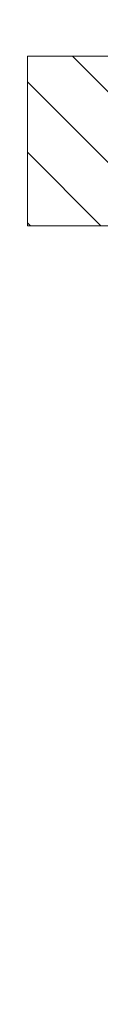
# Model space of a CAD drawing. Header units: centimetres. Extents: x -1253 to 21770, y -8842 to 3590.
# Tile 1 of 120: x 3644 to 4084, y -8842 to -2914. Entities that reach past the tile are written whole.
import ezdxf

# ---------------------------------------------------------------- set-up
doc = ezdxf.new("R2010")
doc.units = ezdxf.units.CM
doc.layers.add('A-DETL-GENF', color=92, linetype='Continuous', lineweight=9)
doc.layers.add('A-DETL-MEDM', color=33, linetype='Continuous', lineweight=13)

msp = doc.modelspace()

# ---------------------------------------------------------------- hatches: boundary and pattern name
at = {"layer": 'A-DETL-GENF', "lineweight": 18}
h = msp.add_hatch(dxfattribs=at)
h.set_pattern_fill('FP_1', color=10, style=0, pattern_type=2)
h.set_pattern_definition([(315, (12234.72, 0), (212.132, 212.132), [])])
h.paths.add_polyline_path([(6863.3, -8842), (7853.3, -8842), (8213.3, -6952), (6863.3, -6952), (6743.3, -7582), (6863.3, -7582), (6743.3, -8212), (6863.3, -8212), (6743.3, -8842)], flags=0)
h.paths.add_polyline_path([(21380.3, -7423), (21380.3, -469), (21290.3, -469), (21290.3, 758), (20210.3, 758), (20210.3, 1054), (13640.3, 1054), (13640.3, -442), (16040.3, -442), (16040.3, -3319), (13640.3, -3319), (13640.3, -4155), (16040.3, -4155), (16040.3, -7423), (17510.3, -7423), (17510.3, -4573), (19910.3, -4573), (19910.3, -7423)], flags=0)
h.paths.add_polyline_path([(12681.3, -7135), (13493.3, -7135), (13493.3, -4225), (12713.3, -4225), (12713.3, -6025), (6863.3, -6025), (6863.3, -6925), (8513.3, -6925), (8513.3, -7135), (12311.3, -7135)], flags=0)
h.paths.add_polyline_path([(10881.3, -4155), (12681.3, -4155), (12681.3, -2655), (6681.3, -2655), (6681.3, -3135), (3644.3, -3135), (3644.3, -4155), (8481.3, -4155), (8481.3, -3581), (10881.3, -3581)], flags=0)
h.paths.add_polyline_path([(17510.3, -3346), (17510.3, -288), (19910.3, -288), (19910.3, -3346)], flags=0)
h.paths.add_polyline_path([(12311.3, -1215), (12311.3, 465), (4244.3, 465), (4244.3, -735), (6681.3, -735), (6681.3, -1215)], flags=0)

# ---------------------------------------------------------------- linework, layer by layer
at = {"layer": 'A-DETL-MEDM', "lineweight": 9}
for p, q in [((6681.3, -3135), (3644.3, -3135)), ((3644.3, -3135), (3644.3, -4155)), ((3644.3, -4155), (8481.3, -4155))]:
    msp.add_line(p, q, dxfattribs=at)

doc.saveas('drawing.dxf')
